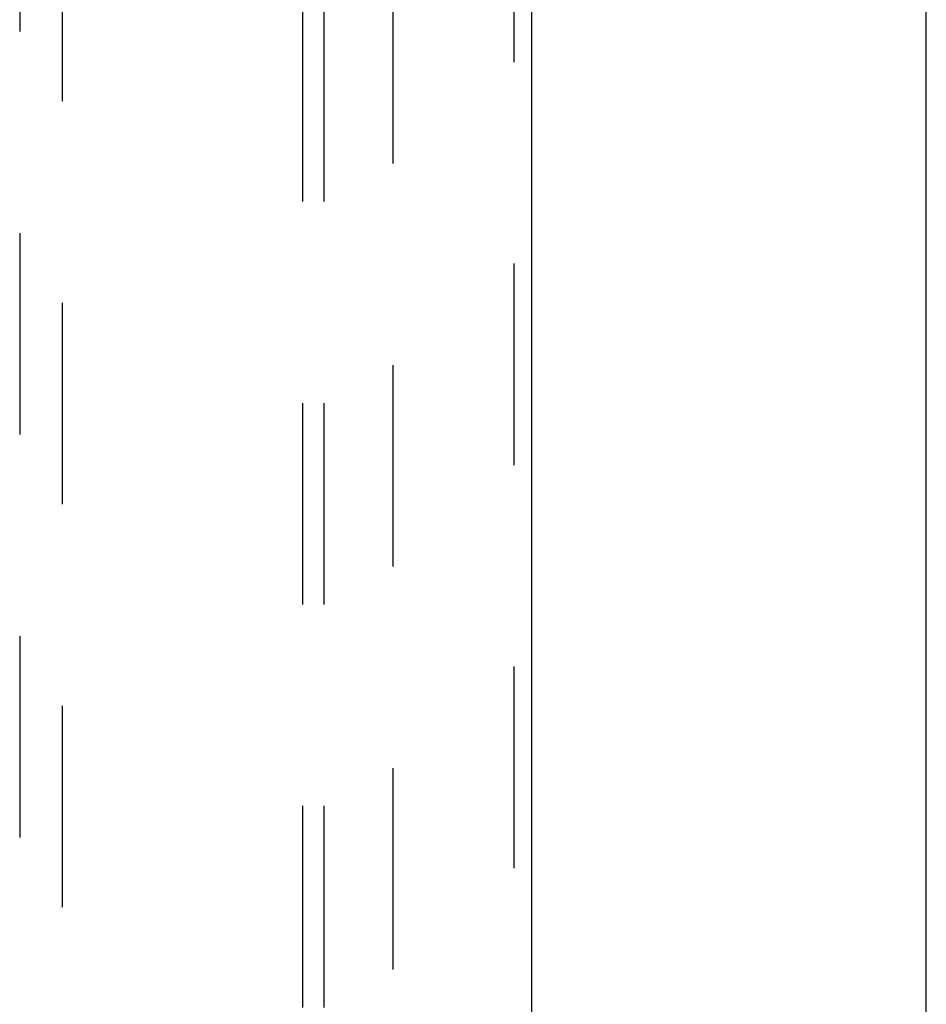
# Model space of a CAD drawing. Header units: inches. Extents: x 0 to 215, y 0 to 139.
# Tile 4 of 21: x 98.16 to 103.47, y 42.27 to 48.04. Entities that reach past the tile are written whole.
import ezdxf

# ---------------------------------------------------------------- set-up
doc = ezdxf.new("R2010")
doc.units = ezdxf.units.IN
doc.header["$LTSCALE"] = 11.804375
doc.header["$MEASUREMENT"] = 0
doc.linetypes.add('HIDDEN', pattern=[0.2, 0.1, -0.1])
doc.layers.get('0').update_dxf_attribs({"linetype": 'CONTINUOUS'})
for name, color, linetype in [('DEFAULT_2', 8, 'HIDDEN'), ('DOOR_ASSEMBLY', 7, 'CONTINUOUS'), ('SUBPANEL', 7, 'CONTINUOUS')]:
    doc.layers.add(name, color=color, linetype=linetype)

msp = doc.modelspace()

# ---------------------------------------------------------------- linework, layer by layer
at = {"color": 3, "linetype": 'Continuous'}
msp.add_line((103.4721, 10.7891), (103.4721, 96.5811), dxfattribs=at)
at = {"layer": 'DEFAULT_2', "color": 8, "linetype": 'HIDDEN'}
msp.add_line((100.3471, 93.2371), (100.3471, 14.1331), dxfattribs=at)
at = {"layer": 'DOOR_ASSEMBLY', "color": 8, "linetype": 'HIDDEN'}
for p, q in [((101.0556, 93.8311), (101.0556, 13.5391)), ((98.1596, 51.5142), (98.1596, 14.5126)), ((98.4096, 14.5126), (98.4096, 51.5142))]:
    msp.add_line(p, q, dxfattribs=at)
at = {"layer": 'DOOR_ASSEMBLY', "color": 3, "linetype": 'Continuous'}
msp.add_line((101.1596, 93.8311), (101.1596, 13.5391), dxfattribs=at)
at = {"layer": 'SUBPANEL', "color": 8, "linetype": 'HIDDEN'}
for p, q in [((99.8159, 90.6538), (99.8159, 16.7163)), ((99.9409, 90.6538), (99.9409, 16.7163))]:
    msp.add_line(p, q, dxfattribs=at)

doc.saveas('drawing.dxf')
